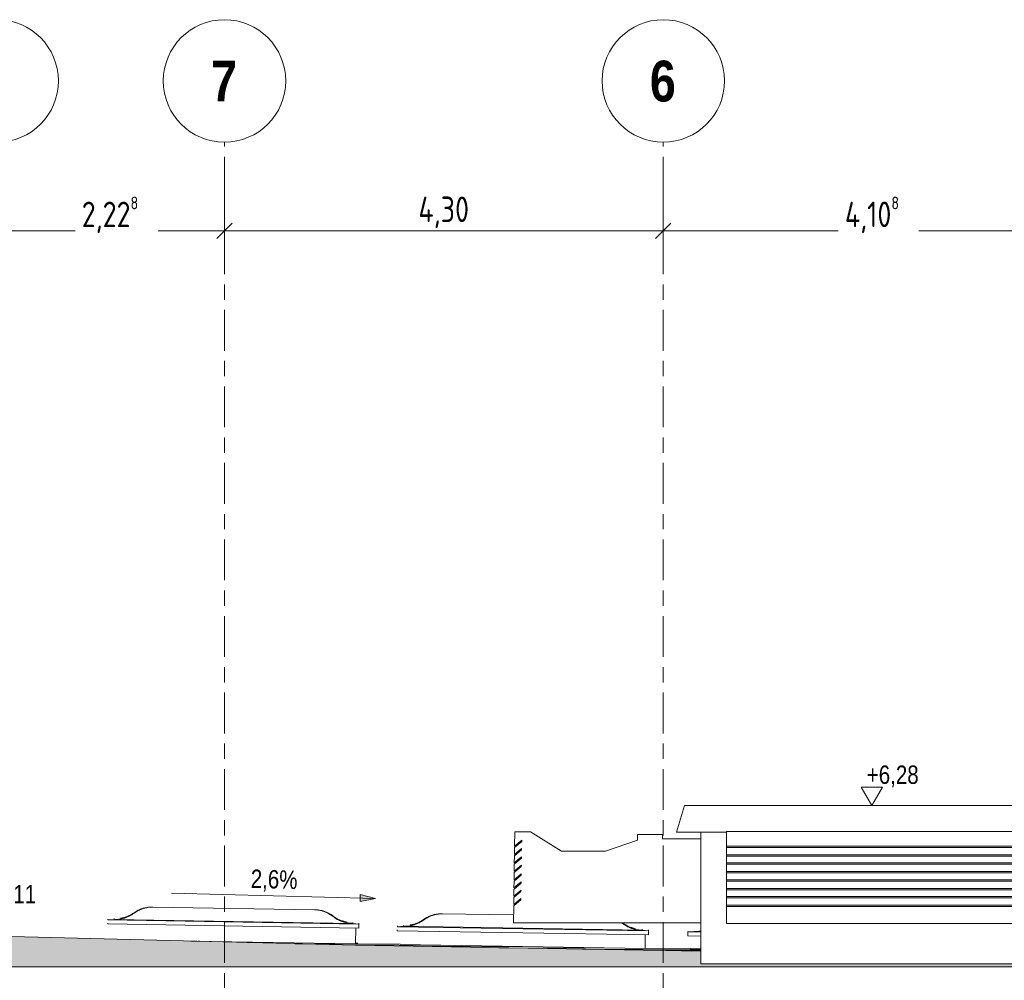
# Model space of a CAD drawing. Header units: metres. Extents: x 2 to 230, y -14 to 869.
# Tile 63 of 71: x 194 to 203, y 2 to 11. Entities that reach past the tile are written whole.
import ezdxf

# ---------------------------------------------------------------- set-up
doc = ezdxf.new("R2010")
doc.units = ezdxf.units.M
doc.linetypes.add('_Rasterlinie_', pattern=[0.75, 0.4, -0.1, 0.15, -0.1])
for name, color, linetype, lineweight in [('A_Bem', 7, 'Continuous', 5), ('A_Bem-100', 7, 'Continuous', 5), ('A_Fenster', 45, 'Continuous', 5), ('A_Geschossdecken', 7, 'Continuous', 5), ('A_Geschossdecken_Oberflächenschraffur', 7, 'Continuous', 5), ('A_Geschossdecken_Schraffur', 7, 'Continuous', 5), ('A_Hoehenkoten', 124, 'Continuous', 5), ('A_Linien_Feine Linien', 7, 'Continuous', 5), ('A_Raster', 128, 'Continuous', 5), ('HLS-Bauteile', 7, 'Continuous', 5), ('Neigungskoten', 50, 'Continuous', 5)]:
    doc.layers.add(name, color=color, linetype=linetype, lineweight=lineweight)
doc.styles.add('Arial', font='arial.ttf', dxfattribs={"width": 0.8, "height": 0.18})
doc.styles.add('Arial Narrow_B', font='txt', dxfattribs={"height": 0.4})
doc.styles.add('ISOCPEUR_1', font='isocpeur.ttf', dxfattribs={"width": 0.8, "height": 0.25})
doc.dimstyles.new('BLB-Standard_2_5_Aussen_maskiert_1', dxfattribs={"dimscale": 0.3048, "dimtxt": 0.248995, "dimasz": 0.492126, "dimexe": 1.32874, "dimexo": 0.0625, "dimgap": 0.032808, "dimtad": 1, "dimrnd": 0.001, "dimzin": 0, "dimdsep": 46, "dimtxsty": 'ISOCPEUR_1', "dimblk1": 'OBLIQUE', "dimblk2": 'OBLIQUE', "dimsah": 1, "dimcen": 0.09, "dimdle": 0.164042, "dimazin": 0, "dimtfac": 1, "dimtdec": 4, "dimtix": 1, "dimtmove": 0, "dimatfit": 3, "dimfxl": 1.32874, "dimfxlon": 1, "dimtvp": 1, "dimtfill": 1, "dimtolj": 1, "dimtzin": 0, "dimarcsym": 2})

# ---------------------------------------------------------------- blocks, each defined once
blk = doc.blocks.new('FE Dachkuppel rechteckig - 2400 x 900-8070002-H')
at = {"layer": 'A_Fenster', "color": 250, "lineweight": 9}
for p, q in [((7.5871, 2.2482), (7.5858, 2.2082)), ((7.6472, 2.2518), (7.5871, 2.2482)), ((7.5871, 2.2482), (7.5871, 2.2514)), ((7.7143, 2.2442), (7.5871, 2.2482)), ((7.6472, 2.2518), (7.6472, 2.2548)), ((7.7143, 2.2497), (7.6472, 2.2518)), ((7.5858, 2.2114), (7.5858, 2.2082)), ((7.5858, 2.2082), (7.7143, 2.2042)), ((7.7143, 2.0795), (7.6118, 2.0827))]:
    blk.add_line(p, q, dxfattribs=at)
blk.add_open_spline([(7.7144, 2.2553), (7.7118, 2.2549), (7.701, 2.2533), (7.682, 2.2515), (7.6655, 2.2513), (7.6572, 2.2515)], degree=3, knots=[0.7099413, 0.7099413, 0.7099413, 0.7099413, 0.75, 0.875, 1, 1, 1, 1], dxfattribs=at)
blk = doc.blocks.new('FE Dachkuppel rechteckig - 2400 x 900-8070003-H')
at = {"layer": 'A_Fenster', "color": 250, "lineweight": 9}
for p, q in [((5.8785, 2.4123), (5.1781, 2.4239)), ((4.7396, 2.2661), (4.7396, 2.2573)), ((4.7396, 2.2573), (7.1993, 2.2168)), ((4.7403, 2.2973), (4.7403, 2.3061)), ((4.8003, 2.3022), (4.7403, 2.2973)), ((7.1999, 2.2568), (4.7403, 2.2973)), ((4.8003, 2.3022), (4.8003, 2.3103)), ((7.14, 2.2637), (4.8003, 2.3022)), ((7.14, 2.2718), (7.14, 2.2637)), ((7.1999, 2.2568), (7.14, 2.2637)), ((7.1993, 2.2168), (7.1999, 2.2568)), ((7.1999, 2.2656), (7.1999, 2.2568)), ((7.1671, 2.0829), (7.1693, 2.2173)), ((7.1671, 2.0829), (4.7674, 2.1224))]:
    blk.add_line(p, q, dxfattribs=at)
for points, knots in [([(5.1813, 2.4238), (5.1731, 2.424), (5.1566, 2.4238), (5.132, 2.4215), (5.1117, 2.4179), (5.0957, 2.4141), (5.0838, 2.4107), (5.0721, 2.4069), (5.0567, 2.4011), (5.0379, 2.3928), (5.0163, 2.381), (5.0025, 2.372), (4.9958, 2.3673)], [0, 0, 0, 0, 0.125, 0.25, 0.375, 0.4375, 0.5, 0.5625, 0.625, 0.75, 0.875, 1, 1, 1, 1]), ([(5.1813, 2.4229), (5.173, 2.423), (5.1565, 2.4224), (5.132, 2.4196), (5.1117, 2.4156), (5.0957, 2.4114), (5.0838, 2.4078), (5.0721, 2.4037), (5.0567, 2.3977), (5.0379, 2.3889), (5.0164, 2.3767), (5.0026, 2.3674), (4.9958, 2.3625)], [0, 0, 0, 0, 0.125, 0.25, 0.375, 0.4375, 0.5, 0.5625, 0.625, 0.75, 0.875, 1, 1, 1, 1]), ([(4.9958, 2.3625), (4.9891, 2.3576), (4.9753, 2.3483), (4.9538, 2.3361), (4.9312, 2.3256), (4.9118, 2.3185), (4.896, 2.3136), (4.88, 2.3095), (4.8597, 2.3055), (4.8352, 2.3026), (4.8187, 2.3021), (4.8103, 2.3021)], [0, 0, 0, 0, 0.125, 0.25, 0.375, 0.5, 0.5625, 0.625, 0.75, 0.875, 1, 1, 1, 1]), ([(4.9958, 2.3673), (4.9892, 2.3625), (4.9754, 2.3535), (4.9538, 2.3417), (4.9312, 2.3317), (4.9118, 2.325), (4.896, 2.3205), (4.8824, 2.3172), (4.8727, 2.3154), (4.8671, 2.3145)], [0, 0, 0, 0, 0.125, 0.25, 0.375, 0.5, 0.5625, 0.625, 0.7121288, 0.7121288, 0.7121288, 0.7121288]), ([(7.13, 2.2639), (7.1218, 2.2642), (7.1053, 2.2653), (7.0808, 2.2689), (7.0606, 2.2736), (7.0448, 2.2783), (7.033, 2.2823), (7.0215, 2.2867), (7.0063, 2.2933), (6.9878, 2.3026), (6.9665, 2.3156), (6.9531, 2.3253), (6.9466, 2.3304)], [-1, -1, -1, -1, -0.875, -0.75, -0.625, -0.5625, -0.5, -0.4375, -0.375, -0.25, -0.125, 0, 0, 0, 0]), ([(6.9482, 2.334), (6.9542, 2.3294), (6.9672, 2.3204), (6.9877, 2.3082), (7.01, 2.2975), (7.0291, 2.2901), (7.0448, 2.2851), (7.0581, 2.2814), (7.0676, 2.2793), (7.0731, 2.2782)], [0.010037, 0.010037, 0.010037, 0.010037, 0.125, 0.25, 0.375, 0.5, 0.5625, 0.625, 0.7101381, 0.7101381, 0.7101381, 0.7101381])]:
    blk.add_open_spline(points, degree=3, knots=knots, dxfattribs=at)
blk.add_open_spline([(6.9466, 2.3304), (6.9448, 2.3318), (6.9431, 2.3331), (6.9413, 2.3345)], degree=3, dxfattribs=at)
blk = doc.blocks.new('FE Dachkuppel rechteckig - 2400 x 900-8070004-H')
at = {"layer": 'A_Fenster', "color": 250, "lineweight": 9}
for p, q in [((3.9301, 2.4644), (2.3417, 2.4905)), ((1.9033, 2.3328), (1.9033, 2.324)), ((1.9033, 2.324), (4.363, 2.2835)), ((1.904, 2.364), (1.904, 2.3728)), ((1.964, 2.3689), (1.904, 2.364)), ((4.3636, 2.3235), (1.904, 2.364)), ((1.964, 2.3689), (1.964, 2.3771)), ((4.3037, 2.3303), (1.964, 2.3689)), ((4.3037, 2.3385), (4.3037, 2.3303)), ((4.3636, 2.3235), (4.3037, 2.3303)), ((4.363, 2.2835), (4.3636, 2.3235)), ((4.3636, 2.3323), (4.3636, 2.3235)), ((4.3304, 2.1296), (4.333, 2.284)), ((4.3304, 2.1296), (2.7154, 2.1562))]:
    blk.add_line(p, q, dxfattribs=at)
for points, knots in [([(2.1595, 2.4292), (2.1528, 2.4243), (2.139, 2.415), (2.1175, 2.4028), (2.0949, 2.3923), (2.0755, 2.3851), (2.0597, 2.3803), (2.0437, 2.3761), (2.0234, 2.3721), (1.9989, 2.3693), (1.9824, 2.3687), (1.974, 2.3688)], [0, 0, 0, 0, 0.125, 0.25, 0.375, 0.5, 0.5625, 0.625, 0.75, 0.875, 1, 1, 1, 1]), ([(2.1595, 2.4339), (2.1528, 2.4292), (2.1391, 2.4202), (2.1175, 2.4084), (2.0949, 2.3984), (2.0755, 2.3916), (2.0597, 2.3872), (2.0447, 2.3836), (2.0337, 2.3816), (2.0266, 2.3805)], [0, 0, 0, 0, 0.125, 0.25, 0.375, 0.5, 0.5625, 0.625, 0.7334473, 0.7334473, 0.7334473, 0.7334473]), ([(2.345, 2.4905), (2.3368, 2.4907), (2.3203, 2.4905), (2.2957, 2.4881), (2.2754, 2.4846), (2.2594, 2.4807), (2.2475, 2.4774), (2.2358, 2.4736), (2.2204, 2.4678), (2.2016, 2.4595), (2.1799, 2.4477), (2.1662, 2.4387), (2.1595, 2.4339)], [0, 0, 0, 0, 0.125, 0.25, 0.375, 0.4375, 0.5, 0.5625, 0.625, 0.75, 0.875, 1, 1, 1, 1]), ([(2.345, 2.4896), (2.3367, 2.4896), (2.3202, 2.4891), (2.2957, 2.4862), (2.2754, 2.4822), (2.2593, 2.4781), (2.2475, 2.4745), (2.2358, 2.4704), (2.2204, 2.4643), (2.2016, 2.4556), (2.18, 2.4434), (2.1663, 2.4341), (2.1595, 2.4292)], [0, 0, 0, 0, 0.125, 0.25, 0.375, 0.4375, 0.5, 0.5625, 0.625, 0.75, 0.875, 1, 1, 1, 1]), ([(3.9268, 2.4644), (3.9351, 2.4644), (3.9516, 2.4636), (3.976, 2.4605), (3.9962, 2.4562), (4.0121, 2.4519), (4.0238, 2.4481), (4.0353, 2.4439), (4.0506, 2.4377), (4.0691, 2.4287), (4.0902, 2.4163), (4.1037, 2.4068), (4.1103, 2.4018)], [0, 0, 0, 0, 0.125, 0.25, 0.375, 0.4375, 0.5, 0.5625, 0.625, 0.75, 0.875, 1, 1, 1, 1]), ([(4.1103, 2.3971), (4.1037, 2.4022), (4.0903, 2.4119), (4.0691, 2.4249), (4.0469, 2.4361), (4.0277, 2.4439), (4.012, 2.4492), (3.9962, 2.4539), (3.976, 2.4586), (3.9515, 2.4622), (3.935, 2.4633), (3.9268, 2.4635)], [-1, -1, -1, -1, -0.875, -0.75, -0.625, -0.5, -0.4375, -0.375, -0.25, -0.125, 0, 0, 0, 0]), ([(4.1103, 2.4018), (4.1168, 2.3968), (4.1303, 2.3874), (4.1514, 2.3749), (4.1736, 2.3642), (4.1928, 2.3568), (4.2084, 2.3518), (4.2232, 2.3477), (4.2341, 2.3454), (4.2409, 2.3441)], [0, 0, 0, 0, 0.125, 0.25, 0.375, 0.5, 0.5625, 0.625, 0.7314492, 0.7314492, 0.7314492, 0.7314492]), ([(4.2937, 2.3306), (4.2855, 2.3308), (4.269, 2.3319), (4.2445, 2.3356), (4.2243, 2.3402), (4.2085, 2.3449), (4.1967, 2.3489), (4.1851, 2.3534), (4.1699, 2.36), (4.1514, 2.3693), (4.1302, 2.3822), (4.1168, 2.3919), (4.1103, 2.3971)], [-1, -1, -1, -1, -0.875, -0.75, -0.625, -0.5625, -0.5, -0.4375, -0.375, -0.25, -0.125, 0, 0, 0, 0])]:
    blk.add_open_spline(points, degree=3, knots=knots, dxfattribs=at)
blk = doc.blocks.new('HLS-Bauteile 1 - HLS-Bauteile 1-8100788-H')
at = {"layer": 'HLS-Bauteile', "color": 250, "lineweight": 9}
for p, q in [((7.5538, 3.4849), (7.4738, 3.2249)), ((7.5538, 3.4849), (11.3944, 3.4849)), ((11.474, 3.2249), (11.3944, 3.4849)), ((11.3944, 3.4849), (11.4146, 3.4849)), ((11.4951, 3.2249), (11.4146, 3.4849)), ((5.8895, 3.2271), (5.8876, 3.0873)), ((6.0438, 3.2271), (5.8895, 3.2271)), ((6.3491, 3.0363), (6.0438, 3.2271)), ((7.3378, 3.2025), (7.092, 3.2025)), ((7.092, 3.2025), (7.092, 3.1471)), ((7.3378, 3.1591), (7.3378, 3.2025)), ((7.9657, 3.2249), (7.4738, 3.2249)), ((7.7143, 3.2249), (7.7143, 1.9349)), ((7.9657, 3.0867), (7.9657, 3.2299)), ((7.9657, 3.2299), (10.9557, 3.2299)), ((10.9557, 3.2299), (10.9557, 3.0867)), ((11.474, 3.2249), (10.9557, 3.2249)), ((11.233, 1.9349), (11.233, 3.2249)), ((11.4951, 3.2249), (11.474, 3.2249)), ((11.8853, 3.1925), (11.6194, 3.1925)), ((11.6194, 3.1925), (11.6194, 3.1491)), ((11.8853, 3.135), (11.8853, 3.1925)), ((12.9194, 3.2171), (12.6141, 3.0263)), ((13.058, 3.2171), (12.9194, 3.2171)), ((13.0597, 3.0873), (13.058, 3.2171)), ((5.9582, 3.1335), (5.8874, 3.0741)), ((5.8876, 3.0873), (5.9584, 3.1467)), ((5.9584, 3.1467), (5.9582, 3.1335)), ((7.092, 3.1471), (6.7807, 3.0363)), ((7.7143, 3.1591), (7.3378, 3.1591)), ((11.6194, 3.1491), (11.233, 3.1491)), ((12.1541, 3.0263), (11.8853, 3.135)), ((12.9891, 3.1335), (12.9889, 3.1467)), ((12.9889, 3.1467), (13.0597, 3.0873)), ((13.0599, 3.0741), (12.9891, 3.1335)), ((5.957, 3.05), (5.8863, 2.9906)), ((5.8874, 3.0741), (5.8865, 3.0038)), ((5.8865, 3.0038), (5.9572, 3.0632)), ((5.9572, 3.0632), (5.957, 3.05)), ((6.7807, 3.0363), (6.3491, 3.0363)), ((7.9657, 3.0741), (7.9657, 3.0867)), ((7.9657, 3.0867), (10.9557, 3.0867)), ((7.9657, 3.003), (7.9657, 3.0741)), ((7.9657, 3.0741), (10.9557, 3.0741)), ((7.9657, 2.9903), (7.9657, 3.003)), ((7.9657, 3.003), (10.9557, 3.003)), ((10.9557, 3.0867), (10.9557, 3.0741)), ((10.9557, 3.0741), (10.9557, 3.003)), ((10.9557, 3.003), (10.9557, 2.9903)), ((12.6141, 3.0263), (12.1541, 3.0263)), ((12.9902, 3.0475), (12.9901, 3.0607)), ((12.9901, 3.0607), (13.0609, 3.0013)), ((13.061, 2.9881), (12.9902, 3.0475)), ((13.0609, 3.0013), (13.0599, 3.0741)), ((5.8852, 2.9097), (5.8843, 2.842)), ((5.8843, 2.842), (5.955, 2.9013)), ((5.9559, 2.969), (5.8852, 2.9097)), ((5.8863, 2.9906), (5.8854, 2.9229)), ((5.8854, 2.9229), (5.9561, 2.9822)), ((5.955, 2.9013), (5.9548, 2.8881)), ((5.9561, 2.9822), (5.9559, 2.969)), ((7.9657, 2.923), (7.9657, 2.9903)), ((7.9657, 2.9903), (10.9557, 2.9903)), ((7.9657, 2.9103), (7.9657, 2.923)), ((7.9657, 2.923), (10.9557, 2.923)), ((7.9657, 2.8392), (7.9657, 2.9103)), ((7.9657, 2.9103), (10.9557, 2.9103)), ((10.9557, 2.9903), (10.9557, 2.923)), ((10.9557, 2.923), (10.9557, 2.9103)), ((10.9557, 2.9103), (10.9557, 2.8392)), ((12.9914, 2.9615), (12.9912, 2.9747)), ((12.9912, 2.9747), (13.062, 2.9153)), ((13.0622, 2.9021), (12.9914, 2.9615)), ((13.062, 2.9153), (13.061, 2.9881)), ((13.0631, 2.8344), (13.0622, 2.9021)), ((5.9538, 2.804), (5.883, 2.7445)), ((5.8841, 2.8288), (5.8831, 2.7577)), ((5.8831, 2.7577), (5.9539, 2.8172)), ((5.9548, 2.8881), (5.8841, 2.8288)), ((5.9539, 2.8172), (5.9538, 2.804)), ((7.9657, 2.8266), (7.9657, 2.8392)), ((7.9657, 2.8392), (10.9557, 2.8392)), ((7.9657, 2.7567), (7.9657, 2.8266)), ((7.9657, 2.8266), (10.9557, 2.8266)), ((10.9557, 2.8392), (10.9557, 2.8266)), ((10.9557, 2.8266), (10.9557, 2.7567)), ((12.9925, 2.8806), (12.9923, 2.8938)), ((12.9923, 2.8938), (13.0631, 2.8344)), ((13.0633, 2.8212), (12.9925, 2.8806)), ((12.9936, 2.7989), (12.9934, 2.8121)), ((12.9934, 2.8121), (13.0642, 2.7527)), ((13.0644, 2.7395), (12.9936, 2.7989)), ((13.0642, 2.7527), (13.0633, 2.8212)), ((5.9525, 2.7229), (5.8819, 2.6636)), ((5.883, 2.7445), (5.882, 2.6768)), ((5.882, 2.6768), (5.9527, 2.7361)), ((5.9527, 2.7361), (5.9525, 2.7229)), ((7.9657, 2.7441), (7.9657, 2.7567)), ((7.9657, 2.7567), (10.9557, 2.7567)), ((7.9657, 2.673), (7.9657, 2.7441)), ((7.9657, 2.7441), (10.9557, 2.7441)), ((10.9557, 2.7567), (10.9557, 2.7441)), ((10.9557, 2.7441), (10.9557, 2.673)), ((12.9948, 2.7129), (12.9946, 2.7261)), ((12.9946, 2.7261), (13.0654, 2.6667)), ((13.0656, 2.6535), (12.9948, 2.7129)), ((13.0654, 2.6667), (13.0644, 2.7395)), ((5.9514, 2.642), (5.8808, 2.5827)), ((5.8819, 2.6636), (5.881, 2.5959)), ((5.881, 2.5959), (5.9516, 2.6552)), ((5.9516, 2.6552), (5.9514, 2.642)), ((7.9657, 2.6603), (7.9657, 2.673)), ((7.9657, 2.673), (10.9557, 2.673)), ((7.9657, 2.593), (7.9657, 2.6603)), ((7.9657, 2.6603), (10.9557, 2.6603)), ((10.9557, 2.673), (10.9557, 2.6603)), ((10.9557, 2.6603), (10.9557, 2.593)), ((12.9958, 2.632), (12.9957, 2.6452)), ((12.9957, 2.6452), (13.0665, 2.5858)), ((13.0666, 2.5726), (12.9958, 2.632)), ((13.0665, 2.5858), (13.0656, 2.6535)), ((5.9503, 2.5607), (5.8797, 2.5014)), ((5.8808, 2.5827), (5.8799, 2.5146)), ((5.8799, 2.5146), (5.9505, 2.5739)), ((5.9505, 2.5739), (5.9503, 2.5607)), ((7.9657, 2.5803), (7.9657, 2.593)), ((7.9657, 2.593), (10.9557, 2.593)), ((7.9657, 2.5092), (7.9657, 2.5803)), ((7.9657, 2.5803), (10.9557, 2.5803)), ((7.9657, 2.4966), (7.9657, 2.5092)), ((7.9657, 2.5092), (10.9557, 2.5092)), ((10.9557, 2.593), (10.9557, 2.5803)), ((10.9557, 2.5803), (10.9557, 2.5092)), ((10.9557, 2.5092), (10.9557, 2.4966)), ((12.9969, 2.5507), (12.9968, 2.5639)), ((12.9968, 2.5639), (13.0676, 2.5045)), ((13.0677, 2.4913), (12.9969, 2.5507)), ((13.0676, 2.5045), (13.0666, 2.5726)), ((5.8797, 2.5014), (5.8774, 2.3341)), ((7.9657, 2.3291), (7.9657, 2.4966)), ((10.9557, 2.4966), (7.9657, 2.4966)), ((10.9557, 2.4966), (10.9557, 2.3291)), ((13.0699, 2.3341), (13.0677, 2.4913)), ((5.8774, 2.3341), (7.7143, 2.3341)), ((7.9657, 2.3291), (10.9557, 2.3291)), ((11.233, 2.3341), (13.0699, 2.3341)), ((11.233, 1.9349), (7.7143, 1.9349))]:
    blk.add_line(p, q, dxfattribs=at)
blk = doc.blocks.new('Raster - Raster-989695-H')
at = {"layer": 'A_Raster', "lineweight": 9}
blk.add_circle((28.6082, 10.5864), 0.6, dxfattribs=at)
blk = doc.blocks.new('DIMBLOCK162-H')
at = {"layer": 'A_Bem-100'}
for p, q in [((200.0491, 8.7115), (200.0491, 9.5215)), ((204.1573, 8.7115), (204.1573, 9.5215)), ((204.1573, 9.1165), (200.0491, 9.1165)), ((200.0491, 9.1165), (200.0491, 8.7115)), ((204.1573, 9.1165), (204.1573, 8.7115))]:
    blk.add_line(p, q, dxfattribs=at)
at = {"layer": 'A_Bem-100', "lineweight": 9}
for p, q in [((200.0491, 9.1165), (200.1241, 9.1915)), ((204.1573, 9.1165), (204.2323, 9.1915)), ((200.0491, 9.1165), (199.9741, 9.0415)), ((204.1573, 9.1165), (204.0823, 9.0415))]:
    blk.add_line(p, q, dxfattribs=at)
at = {"layer": 'A_Bem-100', "color": 0, "insert": (201.8281, 9.4531), "char_height": 0.25, "width": 0.660292, "attachment_point": 1, "line_spacing_factor": 1.149209, "style": 'ISOCPEUR_1', "bg_fill": 3, "box_fill_scale": 1.25, "bg_fill_color": 256, "bg_fill_true_color": 13158600, "bg_fill_transparency": 0}
blk.add_mtext('4,10\\A2\\H0.5x;\\S8^  ;\\H2x;', dxfattribs=at)
blk = doc.blocks.new('_Oblique')
at = {"color": 0, "linetype": 'ByBlock', "lineweight": -2}
blk.add_line((-0.5, -0.5), (0.5, 0.5), dxfattribs=at)
blk = doc.blocks.new('DIMBLOCK163-H')
at = {"layer": 'A_Bem-100'}
for p, q in [((195.7491, 8.7115), (195.7491, 9.5215)), ((200.0491, 8.7115), (200.0491, 9.5215)), ((200.0491, 9.1165), (195.7491, 9.1165)), ((195.7491, 9.1165), (195.7491, 8.7115)), ((200.0491, 9.1165), (200.0491, 8.7115))]:
    blk.add_line(p, q, dxfattribs=at)
at = {"layer": 'A_Bem-100', "lineweight": 9}
for p, q in [((195.7491, 9.1165), (195.8241, 9.1915)), ((200.0491, 9.1165), (200.1241, 9.1915)), ((195.7491, 9.1165), (195.6741, 9.0415)), ((200.0491, 9.1165), (199.9741, 9.0415))]:
    blk.add_line(p, q, dxfattribs=at)
at = {"layer": 'A_Bem-100', "color": 0, "insert": (197.6489, 9.4531), "char_height": 0.25, "width": 0.600537, "attachment_point": 1, "line_spacing_factor": 1.149209, "style": 'ISOCPEUR_1', "bg_fill": 3, "box_fill_scale": 1.25, "bg_fill_color": 256, "bg_fill_true_color": 13158600, "bg_fill_transparency": 0}
blk.add_mtext('4,30', dxfattribs=at)
blk = doc.blocks.new('DIMBLOCK164-H')
at = {"layer": 'A_Bem-100'}
for p, q in [((193.5216, 8.7115), (193.5216, 9.5215)), ((195.7491, 8.7115), (195.7491, 9.5215)), ((195.7491, 9.1165), (193.5216, 9.1165)), ((193.5216, 9.1165), (193.5216, 8.7115)), ((195.7491, 9.1165), (195.7491, 8.7115))]:
    blk.add_line(p, q, dxfattribs=at)
at = {"layer": 'A_Bem-100', "lineweight": 9}
for p, q in [((193.5216, 9.1165), (193.5966, 9.1915)), ((195.7491, 9.1165), (195.8241, 9.1915)), ((193.5216, 9.1165), (193.4466, 9.0415)), ((195.7491, 9.1165), (195.6741, 9.0415))]:
    blk.add_line(p, q, dxfattribs=at)
at = {"layer": 'A_Bem-100', "color": 0, "insert": (194.3503, 9.4531), "char_height": 0.25, "width": 0.684194, "attachment_point": 1, "line_spacing_factor": 1.149209, "style": 'ISOCPEUR_1', "bg_fill": 3, "box_fill_scale": 1.25, "bg_fill_color": 256, "bg_fill_true_color": 13158600, "bg_fill_transparency": 0}
blk.add_mtext('2,22\\A2\\H0.5x;\\S8^  ;\\H2x;', dxfattribs=at)
blk = doc.blocks.new('Höhenkoten - leer-6237472-H')
at = {"layer": 'A_Hoehenkoten'}
for p, q in [((-20.0598, -8.7451), (-20.2677, -8.7451)), ((-20.1637, -8.9251), (-20.2677, -8.7451)), ((-20.1637, -8.9251), (-20.0598, -8.7451))]:
    blk.add_line(p, q, dxfattribs=at)

msp = doc.modelspace()

# ---------------------------------------------------------------- hatches: boundary and pattern name
at = {"layer": 'A_Geschossdecken_Oberflächenschraffur'}
h = msp.add_hatch(dxfattribs=at)
h.set_pattern_fill('FP_52', color=9, style=0, pattern_type=2)
h.set_pattern_definition([(179.756, (198.780129, 2.07), (0.472953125, -0.012014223), [])])
h.paths.add_polyline_path([(200.4174, 2.0591), (200.4174, 2.0739), (200.3147, 2.0756), (200.3149, 2.084), (199.8703, 2.0913), (199.8702, 2.0829), (197.4705, 2.1224), (197.4705, 2.1309), (197.4697, 2.1309), (197.0337, 2.138), (197.0336, 2.1296), (195.4727, 2.1548), (197.0753, 2.1142), (200.2804, 2.0614)], flags=0)
h.paths.add_polyline_path([(194.6339, 2.1762), (194.6339, 2.1776), (194.6339, 2.1776), (194.557, 2.1782)], flags=0)
at = {"layer": 'A_Geschossdecken_Schraffur', "lineweight": 9}
h = msp.add_hatch(color=253, dxfattribs=at)
h.paths.add_polyline_path([(207.3775, 0.9549), (221.342, 0.9549), (221.342, 2.2049), (211.6525, 2.0533), (207.6549, 1.9579), (205.3739, 1.9173), (203.9361, 1.9627), (203.9361, 1.9349), (200.4174, 1.9349), (200.4174, 2.0591), (197.0321, 2.1149), (193.513, 2.2049), (193.513, 1.9049), (221.008, 1.9049), (221.008, 1.0049), (205.3066, 1.0049), (205.3129, 0.9549), (206.6589, 0.9549)], flags=0)
h.paths.add_polyline_path([(193.513, 0.9549), (204.9701, 0.9549), (204.9795, 1.0049), (193.513, 1.0049)], flags=0)
at = {"layer": 'Neigungskoten'}
msp.add_hatch(color=256, dxfattribs=at).paths.add_polyline_path([(197.2278, 2.5748), (197.0787, 2.6118), (197.077, 2.5453)], flags=0)

# ---------------------------------------------------------------- linework, layer by layer
at = {"layer": 'A_Geschossdecken', "color": 250, "lineweight": 9}
for p, q in [((197.0321, 2.1149), (193.513, 2.2049)), ((197.0336, 2.1296), (195.4185, 2.1562)), ((200.4174, 2.0591), (197.0321, 2.1149)), ((199.8702, 2.0829), (197.4705, 2.1224)), ((200.3147, 2.0756), (200.3149, 2.084)), ((200.4174, 2.0739), (200.3147, 2.0756))]:
    msp.add_line(p, q, dxfattribs=at)
at = {"layer": 'A_Linien_Feine Linien'}
msp.add_line((221.008, 1.9049), (190.8476, 1.9049), dxfattribs=at)
at = {"layer": 'A_Raster', "linetype": '_Rasterlinie_', "lineweight": 9}
for p, q in [((195.7491, -12.308), (195.7491, 9.9864)), ((200.0491, -12.308), (200.0491, 9.9864))]:
    msp.add_line(p, q, dxfattribs=at)
at = {"layer": 'Neigungskoten'}
for p, q in [((195.2285, 2.6259), (197.2278, 2.5748)), ((197.0787, 2.6118), (197.077, 2.5453)), ((197.2278, 2.5748), (197.0787, 2.6118)), ((197.077, 2.5453), (197.2278, 2.5748))]:
    msp.add_line(p, q, dxfattribs=at)

# ---------------------------------------------------------------- block references
at = {"layer": 'A_Fenster', "color": 250, "lineweight": 9}
for name in ['FE Dachkuppel rechteckig - 2400 x 900-8070004-H', 'FE Dachkuppel rechteckig - 2400 x 900-8070003-H', 'FE Dachkuppel rechteckig - 2400 x 900-8070002-H']:
    msp.add_blockref(name, (192.7031, 0), dxfattribs=at)
at = {"layer": 'A_Hoehenkoten', "extrusion": (0, 0, -1)}
msp.add_blockref('Höhenkoten - leer-6237472-H', (-181.9296, 12.41), dxfattribs=at)
at = {"layer": 'A_Raster', "lineweight": 9}
for p in [(164.9134, 0), (167.141, 0), (171.441, 0)]:
    msp.add_blockref('Raster - Raster-989695-H', p, dxfattribs=at)
at = {"layer": 'HLS-Bauteile', "color": 250, "lineweight": 9}
msp.add_blockref('HLS-Bauteile 1 - HLS-Bauteile 1-8100788-H', (192.7031, 0), dxfattribs=at)

# ---------------------------------------------------------------- texts
at = {"layer": 'A_Hoehenkoten', "char_height": 0.18, "width": 0.601593, "attachment_point": 1, "line_spacing_factor": 0.941778, "style": 'Arial'}
for s, insert in [('+6,28', (202.0427, 3.8771)), ('+5,11', (193.3945, 2.7071))]:
    msp.add_mtext(s, dxfattribs=dict(at, insert=insert))
at = {"layer": 'A_Raster', "char_height": 0.4, "width": 0.312658, "attachment_point": 1, "style": 'Arial Narrow_B'}
for s, insert in [('\\fArial Narrow|b1|i0|c0|p34|;7', (195.6171, 10.7847)), ('\\fArial Narrow|b1|i0|c0|p34|;6', (199.9171, 10.7847))]:
    msp.add_mtext(s, dxfattribs=dict(at, insert=insert))
at = {"layer": 'Neigungskoten', "color": 7, "insert": (196.0088, 2.8582), "char_height": 0.18, "width": 0.542095, "attachment_point": 1, "rotation": 358.53458, "line_spacing_factor": 0.941778, "style": 'Arial'}
msp.add_mtext('2,6%', dxfattribs=at)

# ---------------------------------------------------------------- next in the draw order: dimensions: what is measured, and where the dimension line sits
at = {"layer": 'A_Bem'}
dim = msp.add_linear_dim(base=(200.0491, 9.1165), p1=(204.1573, 8.7115), p2=(200.0491, 8.7115), text='\\A1;4,10\\Q;{\\A1;{\\H0.5x;\\S8^ ;}}', dimstyle='BLB-Standard_2_5_Aussen_maskiert_1', override={"dimpost": '<>', "dimfxl": 4.108161}, dxfattribs=at)
dim.commit()
dim.dimension.update_dxf_attribs({"geometry": 'DIMBLOCK162-H', "text_midpoint": (202.1032, 9.2765)})

# ---------------------------------------------------------------- next in the draw order: dimensions: what is measured, and where the dimension line sits
dim = msp.add_linear_dim(base=(195.7491, 9.1165), p1=(200.0491, 8.7115), p2=(195.7491, 8.7115), dimstyle='BLB-Standard_2_5_Aussen_maskiert_1', override={"dimpost": '<>', "dimfxl": 4.3}, dxfattribs=at)
dim.commit()
dim.dimension.update_dxf_attribs({"geometry": 'DIMBLOCK163-H', "text_midpoint": (197.8991, 9.2515)})

# ---------------------------------------------------------------- next in the draw order: dimensions: what is measured, and where the dimension line sits
dim = msp.add_linear_dim(base=(193.5216, 9.1165), p1=(195.7491, 8.7115), p2=(193.5216, 8.7115), text='\\A1;2,22\\Q;{\\A1;{\\H0.5x;\\S8^ ;}}', dimstyle='BLB-Standard_2_5_Aussen_maskiert_1', override={"dimpost": '<>', "dimfxl": 2.227518}, dxfattribs=at)
dim.commit()
dim.dimension.update_dxf_attribs({"geometry": 'DIMBLOCK164-H', "text_midpoint": (194.6354, 9.2765)})

doc.saveas('drawing.dxf')
